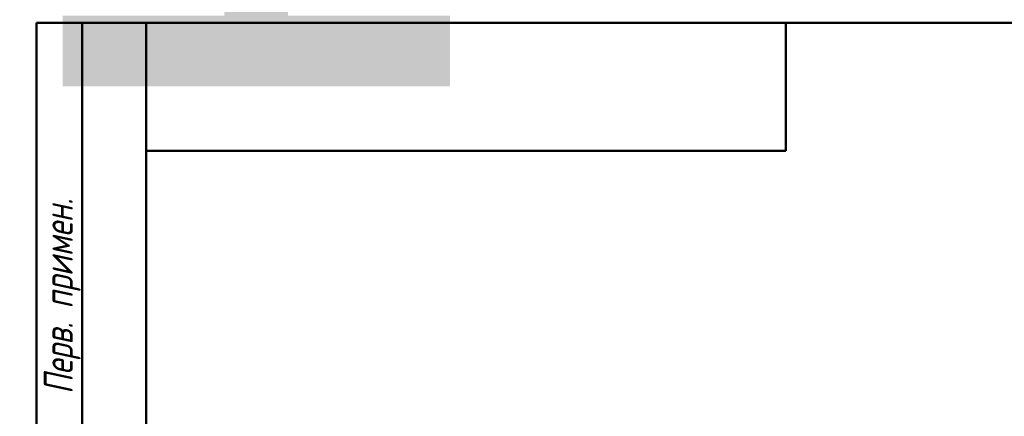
# Model space of a CAD drawing. Header units: millimetres. Extents: x -71 to 688, y -69 to 356.
# Tile 17 of 20: x 6 to 114, y 249 to 292. Entities that reach past the tile are written whole.
import ezdxf
from ezdxf.enums import TextEntityAlignment as Align

# ---------------------------------------------------------------- set-up
doc = ezdxf.new("R2018")
doc.units = ezdxf.units.MM
for name, color, linetype, lineweight in [('Кромка (ГОСТ)', 7, 'Continuous', 50), ('Обозначение (ГОСТ)', 7, 'Continuous', 25), ('Эскизная геометрия (ГОСТ)', 7, 'Continuous', 50)]:
    doc.layers.add(name, color=color, linetype=linetype, lineweight=lineweight)
doc.styles.get("Standard").update_dxf_attribs({"font": 'GOST Common Italic.ttf'})
doc.styles.add('Альтернативный текст (ГОСТ)', font='txt', dxfattribs={"width": 0.8})

# ---------------------------------------------------------------- blocks, each defined once
blk = doc.blocks.new('ГОСТ - Доп. графы 2')
at = {"layer": 'Эскизная геометрия (ГОСТ)'}
for p, q in [((-12, 0), (-12, 120)), ((-12, 120), (0, 120)), ((-7, 0), (-7, 120)), ((-12, 60), (0, 60)), ((0, 0), (-12, 0))]:
    blk.add_line(p, q, dxfattribs=at)
at = {"layer": 'Обозначение (ГОСТ)', "char_height": 3.17, "attachment_point": 5, "rotation": 90, "style": 'Альтернативный текст (ГОСТ)'}
for s, insert, width in [('\\fGOST Common|b0|i1;\\H3.1700;Перв. примен.', (-9.19, 90.05), 60.0143), ('\\fGOST Common|b0|i1;\\H3.1700;Справ. №', (-9.1, 30), 59.9357)]:
    blk.add_mtext(s, dxfattribs=dict(at, insert=insert, width=width))
at = {"layer": 'Обозначение (ГОСТ)', "lineweight": 30, "width": 0.8, "flags": 17}
for tag, p in [('Первичная_применяемость', (-3.65, 90.03)), ('Справочный_номер', (-3.55, 30.02))]:
    blk.add_attdef(tag, text='', height=3.17, rotation=90, dxfattribs=at).set_placement(p, align=Align.MIDDLE_CENTER)
blk = doc.blocks.new('ГОСТ - Доп. графы 3')
at = {"layer": 'Эскизная геометрия (ГОСТ)'}
for p, q in [((0, 0), (70, 0)), ((70, 0), (70, -14)), ((70, -14), (0, -14))]:
    blk.add_line(p, q, dxfattribs=at)
at = {"layer": 'Обозначение (ГОСТ)', "lineweight": 30, "width": 0.8}
blk.add_attdef('ОБОЗНАЧЕНИЕ', text='', height=5, rotation=180, dxfattribs=at).set_placement((34.94, -6.97), align=Align.MIDDLE_CENTER)
blk = doc.blocks.new('Рамки ГОСТ_ граница 297x210')
at = {"layer": 'Кромка (ГОСТ)'}
for p, q in [((205, 292), (20, 292)), ((20, 292), (20, 5))]:
    blk.add_line(p, q, dxfattribs=at)

msp = doc.modelspace()

# ---------------------------------------------------------------- block references
ref = msp.add_blockref('ГОСТ - Доп. графы 3', (20, 292))
lines = msp.add_mtext('\\W0.8000;T31 ', dxfattribs={"layer": 'Обозначение (ГОСТ)', "insert": (54.9421, 285.0324), "char_height": 70.124838, "attachment_point": 1, "rotation": 180})
ref.add_attrib('ОБОЗНАЧЕНИЕ', '', (54.9421, 285.0324)).embed_mtext(lines)
for name, p in [('Рамки ГОСТ_ граница 297x210', (0, 0)), ('ГОСТ - Доп. графы 2', (20, 172))]:
    msp.add_blockref(name, p)

doc.saveas('drawing.dxf')
